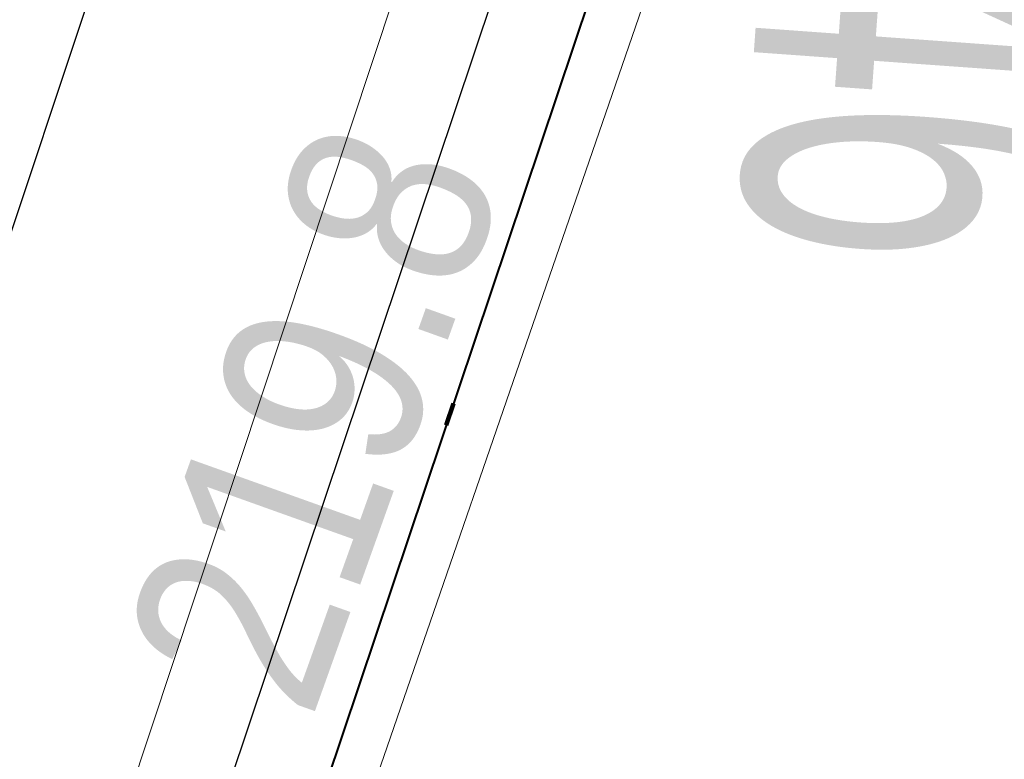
# Model space of a CAD drawing. Header units: metres. Extents: x 6599773 to 13199707, y 5688499 to 11377233.
# Tile 114 of 256: x 6599944.37 to 6599948.64, y 5688823.82 to 5688827.03. Entities that reach past the tile are written whole.
import ezdxf
from ezdxf import colors
from ezdxf.entities.mleader import LeaderData, LeaderLine
from ezdxf.enums import TextEntityAlignment as Align
from ezdxf.math import Vec2, Vec3

# ---------------------------------------------------------------- set-up
doc = ezdxf.new("R2010")
doc.units = ezdxf.units.M
doc.header["$MEASUREMENT"] = 0
for name, pattern in [('1', [0]), ('9', [1, 0, -1]), ('BTO', [0]), ('GUK', [2, 1.5, -0.5]), ('UPT', [0])]:
    doc.linetypes.add(name, pattern=pattern)
doc.layers.get('0').update_dxf_attribs({"linetype": 'CONTINUOUS', "lineweight": 5})
for name, color, linetype, lineweight in [('_kolor chodnik', 50, '1', 0), ('_kolor zjazdy kostka', 7, '1', 0), ('_kolor ścieżka', 10, '1', 0), ('_linie rozgran', 100, '9', 90), ('_opiskd', 14, 'CONTINUOUS', 15), ('_row', 150, 'CONTINUOUS', 30), ('AS__Nowe_granice', 140, 'CONTINUOUS', 30), ('Kontury', 90, 'GUK', 5), ('OTK_L_5', 7, 'CONTINUOUS', 5), ('UTTOC_T_2', 30, 'CONTINUOUS', 9), ('UTTPOM_L_0', 30, 'UPT', 9)]:
    doc.layers.add(name, color=color, linetype=linetype, lineweight=lineweight)
for name, color, linetype, lineweight, true_color in [('_kolor jezdnia', 7, '1', 0, 0x00dbdb), ('_kolor pobocze', 7, '1', 0, 0xff66ff), ('_podział mój', 7, 'BTO', 40, 0xdb70ff)]:
    doc.layers.add(name, color=color, linetype=linetype, lineweight=lineweight, true_color=true_color)
doc.styles.add('opis drzewa', font='ARIALN.TTF', dxfattribs={"width": 0.7, "height": 1.6})
doc.styles.add('STYL_ARIAL', font='ARIALN.TTF', dxfattribs={"width": 0.75, "oblique": 0.1})
pattern_1 = [(45, (0, 0), (-0.1767766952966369, 0.1767766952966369), []), (135, (0, 0), (-0.1767766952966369, -0.1767766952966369), [])]

# ---------------------------------------------------------------- blocks, each defined once
blk = doc.blocks.new('_Dot')
at = {"color": 0, "linetype": 'ByBlock', "lineweight": -2}
blk.add_line((-0.5, 0), (-1, 0), dxfattribs=at)
at = {"color": 0, "linetype": 'ByBlock', "const_width": 0.5}
blk.add_lwpolyline([(-0.25, 0, 1), (0.25, 0, 1)], format="xyb", close=True, dxfattribs=at)

msp = doc.modelspace()

# ---------------------------------------------------------------- hatches: boundary and pattern name
at = {"layer": '_kolor chodnik'}
h = msp.add_hatch(dxfattribs=at)
h.set_pattern_fill('ANSI37', color=256, scale=2)
h.set_pattern_definition(pattern_1)
h.paths.add_polyline_path([(6599849.938171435, 5688542.085872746), (6599852.232147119, 5688548.938742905), (6599853.573135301, 5688548.489851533), (6599853.827082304, 5688549.248475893), (6599851.793849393, 5688549.929093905), (6599849.895278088, 5688548.982823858), (6599847.823506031, 5688542.793750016)])
edge = h.paths.add_edge_path()
edge.add_line((6600018.106075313, 5689087.454911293), (6600022.42781917, 5689091.229234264))
edge.add_line((6600022.42781917, 5689091.229234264), (6600020.233254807, 5689093.742094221))
edge.add_line((6600020.233254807, 5689093.742094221), (6600017.159471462, 5689091.057656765))
edge.add_arc((6600023.275194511, 5689085.3851404), 8.341433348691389, 137.1531559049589, 148.8016577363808)
edge.add_line((6600016.140105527, 5689089.706021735), (6600018.106075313, 5689087.454911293))
h.paths.add_polyline_path([(6600038.501784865, 5689187.592294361), (6600037.906968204, 5689187.700586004), (6600037.63829624, 5689186.224843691), (6600038.240083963, 5689186.115282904)])
h.paths.add_polyline_path([(6600069.098302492, 5689360.276020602), (6600068.321239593, 5689360.413462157), (6600068.064048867, 5689358.936495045), (6600068.836639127, 5689358.799546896)])
h.paths.add_polyline_path([(6600082.393785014, 5689362.950258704), (6600082.941124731, 5689366.103121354), (6600081.481377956, 5689366.361351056), (6600080.923159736, 5689363.210828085)])
h.paths.add_polyline_path([(6600074.022236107, 5689388.065861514), (6600072.983907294, 5689388.249860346), (6600072.723374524, 5689386.77253894), (6600073.760538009, 5689386.588865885)])
h.paths.add_polyline_path([(6600105.613104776, 5689486.405659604), (6600106.749499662, 5689489.711933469), (6600105.298891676, 5689490.233346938), (6600104.143487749, 5689486.917306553)], flags=17)
h.paths.add_polyline_path([(6600132.519778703, 5689678.737346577), (6600131.761827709, 5689678.896110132), (6600131.444670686, 5689677.429261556), (6600132.212256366, 5689677.269208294)])
h.paths.add_polyline_path([(6600156.649397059, 5689798.7449027), (6600156.48800471, 5689797.958860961), (6600157.450195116, 5689797.757316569), (6600157.615023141, 5689798.542205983)])
h.paths.add_polyline_path([(6600189.055358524, 5689948.643107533), (6600187.902868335, 5689948.884512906), (6600187.600024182, 5689947.417400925), (6600188.748131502, 5689947.176379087)])
edge = h.paths.add_edge_path()
edge.add_line((6600204.459383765, 5690032.969035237), (6600204.153258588, 5690031.227801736))
edge.add_arc((6600202.328347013, 5690027.299936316), 4.331100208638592, 41.85300125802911, 65.08011549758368, ccw=False)
edge.add_arc((6600032.90393149, 5690051.979071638), 174.020003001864, 352.8070218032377, 353.495463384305)
edge.add_arc((6600202.372679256, 5690027.343587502), 5.999999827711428, 55.12102442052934, 69.64815978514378)
edge = h.paths.add_edge_path()
edge.add_line((6600205.046027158, 5690040.265402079), (6600204.972740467, 5690038.483452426))
edge.add_arc((6600203.986269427, 5690044.401803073), 5.999999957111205, 279.4630688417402, 294.9140560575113)
edge.add_line((6600206.513819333, 5690038.960158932), (6600206.607027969, 5690041.030672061))
edge.add_arc((6600203.986269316, 5690044.401803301), 4.270000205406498, 284.3702444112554, 307.86193139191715, ccw=False)
edge = h.paths.add_edge_path()
edge.add_arc((6600203.547470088, 5690044.558759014), 6.446878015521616, 324.4350091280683, 356.2013368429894, ccw=False)
edge.add_arc((6600203.986269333, 5690044.401803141), 6.00000007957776, 323.2169970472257, 357.4193489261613)
h.paths.add_polyline_path([(6600208.910055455, 5690121.713696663), (6600208.146285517, 5690121.748120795), (6600207.125602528, 5690121.794124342), (6600209.971605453, 5690121.665851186)])
edge = h.paths.add_edge_path()
edge.add_line((6600238.769818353, 5690481.648294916), (6600240.338176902, 5690490.873746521))
edge.add_line((6600240.338176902, 5690490.873746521), (6600241.251295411, 5690510.829461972))
edge.add_line((6600241.251295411, 5690510.829461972), (6600239.524022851, 5690510.928942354))
edge.add_line((6600239.524022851, 5690510.928942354), (6600238.633343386, 5690491.167757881))
edge.add_line((6600238.633343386, 5690491.167757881), (6600234.579716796, 5690467.661262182))
edge.add_line((6600234.579716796, 5690467.661262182), (6600234.449796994, 5690464.966873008))
edge.add_arc((6600242.443669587, 5690464.607462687), 8.00194818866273, 177.4256738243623, 268.2543056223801)
edge.add_line((6600242.199903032, 5690456.609228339), (6600242.216657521, 5690457.359274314))
edge.add_line((6600242.216657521, 5690457.359274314), (6600242.305257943, 5690458.836738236))
edge.add_arc((6600242.444504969, 5690464.607952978), 5.772894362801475, 177.0298084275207, 268.6178439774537, ccw=False)
edge.add_line((6600236.679365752, 5690464.907083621), (6600236.951876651, 5690470.95443634))
edge.add_line((6600236.951876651, 5690470.95443634), (6600238.150786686, 5690478.210832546))
edge.add_line((6600238.150786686, 5690478.210832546), (6600238.769818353, 5690481.648294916))
h.paths.add_polyline_path([(6600238.769818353, 5690481.648294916), (6600238.150786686, 5690478.210832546), (6600239.670056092, 5690477.930590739), (6600240.266710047, 5690481.376366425)], flags=17)
edge = h.paths.add_edge_path()
edge.add_line((6600223.366500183, 5690460.339976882), (6600223.276803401, 5690457.948865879))
edge.add_arc((6600221.105749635, 5690465.64864014), 7.999999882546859, 285.7465040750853, 299.8464885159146)
edge.add_line((6600225.08717264, 5690458.709744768), (6600225.240084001, 5690461.623695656))
edge.add_arc((6600221.105749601, 5690465.648640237), 5.769999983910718, 293.06724420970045, 315.7681070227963, ccw=False)
edge = h.paths.add_edge_path()
edge.add_arc((6600220.025145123, 5690444.676291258), 5.77000016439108, 37.996647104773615, 59.94382588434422, ccw=False)
edge.add_line((6600224.572175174, 5690448.22839199), (6600224.817793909, 5690451.081798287))
edge.add_arc((6600220.025145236, 5690444.676291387), 7.999999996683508, 53.19588653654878, 68.15166733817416)
edge.add_line((6600223.00235276, 5690452.101669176), (6600222.91504296, 5690449.670427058))
edge = h.paths.add_edge_path()
edge.add_arc((6600221.105749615, 5690465.648640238), 7.999999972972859, 328.0222308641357, 357.0132597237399)
edge.add_line((6600229.094882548, 5690465.23180147), (6600229.218816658, 5690467.593604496))
edge.add_line((6600229.218816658, 5690467.593604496), (6600228.218919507, 5690467.645774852))
edge.add_line((6600228.218919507, 5690467.645774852), (6600227.891778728, 5690461.411918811))
h.paths.add_polyline_path([(6600200.980142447, 5690012.236744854), (6600202.31727834, 5690011.956662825), (6600202.522293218, 5690012.935421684), (6600201.182321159, 5690013.216097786)])
h.paths.add_polyline_path([(6600196.457878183, 5689983.98337835), (6600195.202332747, 5689984.246370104), (6600194.899091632, 5689982.777335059), (6600196.150355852, 5689982.515240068)])
edge = h.paths.add_edge_path()
edge.add_line((6600112.305909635, 5689517.99101877), (6600112.691041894, 5689519.807934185))
edge.add_line((6600112.691041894, 5689519.807934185), (6600113.245521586, 5689522.423769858))
edge.add_line((6600113.245521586, 5689522.423769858), (6600111.553124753, 5689522.782507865))
edge.add_line((6600111.553124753, 5689522.782507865), (6600107.405864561, 5689503.217226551))
edge.add_line((6600107.405864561, 5689503.217226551), (6600099.494506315, 5689480.361667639))
edge.add_line((6600099.494506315, 5689480.361667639), (6600099.182814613, 5689478.891218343))
edge.add_arc((6600107.008997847, 5689477.232359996), 8.000059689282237, 168.0325629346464, 257.7529108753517)
edge.add_line((6600105.311960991, 5689469.414366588), (6600105.784990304, 5689471.593619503))
edge.add_arc((6600107.008927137, 5689477.232314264), 5.769999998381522, 168.0321375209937, 257.7533362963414, ccw=False)
edge.add_line((6600101.364343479, 5689478.42879883), (6600101.647245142, 5689479.76342708))
edge.add_line((6600101.647245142, 5689479.76342708), (6600104.143487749, 5689486.917306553))
edge.add_line((6600104.143487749, 5689486.917306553), (6600105.298891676, 5689490.233346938))
edge.add_line((6600105.298891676, 5689490.233346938), (6600108.240043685, 5689498.809726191))
edge.add_line((6600108.240043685, 5689498.809726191), (6600112.305909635, 5689517.99101877))
h.paths.add_polyline_path([(6600136.009573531, 5689645.499114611), (6600138.333647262, 5689645.012304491), (6600138.661671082, 5689646.578318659), (6600134.869459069, 5689647.372651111)])
at = {"layer": '_kolor jezdnia'}
h = msp.add_hatch(dxfattribs=at)
h.set_pattern_fill('ANSI37', color=256, scale=2.2)
h.set_pattern_definition([(311.9999999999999, (0, 0), (0.2043648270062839, 0.1840109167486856), []), (41.99999999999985, (0, 0), (-0.1840109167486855, 0.2043648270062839), [])])
edge = h.paths.add_edge_path()
edge.add_line((6599833.066047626, 5688539.933393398), (6599850.649511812, 5688527.983462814))
edge.add_arc((6599857.337592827, 5688536.653968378), 10.95025544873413, 169.5012687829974, 232.3548431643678, ccw=False)
edge.add_arc((6599858.085851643, 5688536.618142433), 11.69295282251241, 162.2507788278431, 169.9967502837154, ccw=False)
edge.add_line((6599846.949484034, 5688540.182754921), (6599847.823506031, 5688542.793750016))
edge.add_line((6599847.823506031, 5688542.793750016), (6599849.895278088, 5688548.982823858))
edge.add_line((6599849.895278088, 5688548.982823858), (6599852.434748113, 5688556.56906746))
edge.add_line((6599852.434748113, 5688556.56906746), (6599928.48625871, 5688783.760284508))
edge.add_line((6599928.48625871, 5688783.760284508), (6599931.025728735, 5688791.34652811))
edge.add_line((6599931.025728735, 5688791.34652811), (6599996.657773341, 5688987.411326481))
edge.add_line((6599996.657773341, 5688987.411326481), (6599999.197243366, 5688994.997570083))
edge.add_line((6599999.197243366, 5688994.997570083), (6600021.930100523, 5689062.908193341))
edge.add_line((6600021.930100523, 5689062.908193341), (6600017.620224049, 5689067.371531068))
edge.add_line((6600017.620224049, 5689067.371531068), (6600016.714558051, 5689064.654078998))
edge.add_line((6600016.714558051, 5689064.654078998), (6600012.423620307, 5689051.835617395))
edge.add_line((6600012.423620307, 5689051.835617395), (6600009.884150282, 5689044.249373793))
edge.add_line((6600009.884150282, 5689044.249373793), (6599977.53516164, 5688947.612159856))
edge.add_line((6599977.53516164, 5688947.612159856), (6599974.995691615, 5688940.025916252))
edge.add_line((6599974.995691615, 5688940.025916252), (6599942.096912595, 5688841.746295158))
edge.add_line((6599942.096912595, 5688841.746295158), (6599939.557442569, 5688834.160051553))
edge.add_line((6599939.557442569, 5688834.160051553), (6599882.679288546, 5688664.246042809))
edge.add_line((6599882.679288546, 5688664.246042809), (6599880.139818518, 5688656.659799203))
edge.add_line((6599880.139818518, 5688656.659799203), (6599852.464543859, 5688573.984527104))
edge.add_line((6599852.464543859, 5688573.984527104), (6599842.470137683, 5688544.127903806))
edge.add_arc((6599835.706422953, 5688546.652910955), 7.219660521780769, 248.54809133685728, 339.52856074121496, ccw=False)
h.paths.add_polyline_path([(6600044.653202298, 5689172.271628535), (6600046.276244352, 5689181.431901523), (6600047.759199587, 5689189.801539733), (6600051.0603021, 5689208.432603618), (6600052.368792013, 5689215.817578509), (6600054.808584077, 5689229.587499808), (6600056.11707399, 5689236.972474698), (6600057.346666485, 5689243.912161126), (6600058.655146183, 5689251.297078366), (6600058.831439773, 5689252.292060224), (6600060.098987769, 5689259.445963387), (6600060.139929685, 5689259.677035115), (6600061.407468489, 5689266.830886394), (6600072.329030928, 5689328.470998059), (6600073.637511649, 5689335.855921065), (6600077.337304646, 5689356.73715072), (6600078.820259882, 5689365.106788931), (6600081.142794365, 5689378.214921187), (6600082.53851694, 5689386.092227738), (6600095.187867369, 5689457.483787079), (6600091.082877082, 5689465.8405575), (6600089.043088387, 5689454.328211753), (6600087.870641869, 5689447.711051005), (6600087.560133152, 5689445.958573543), (6600086.562151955, 5689440.326076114), (6600082.433200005, 5689417.022719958), (6600080.95024477, 5689408.65308175), (6600077.202698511, 5689387.502337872), (6600075.719743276, 5689379.132699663), (6600073.469199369, 5689366.430874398), (6600071.986244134, 5689358.061236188), (6600069.986864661, 5689346.776955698), (6600068.591142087, 5689338.899649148), (6600065.559290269, 5689321.78820693), (6600064.163567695, 5689313.91090038), (6600059.719426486, 5689288.828650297), (6600058.323703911, 5689280.951343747), (6600057.563846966, 5689276.662793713), (6600056.168124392, 5689268.785487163), (6600054.804920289, 5689261.091711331), (6600053.409197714, 5689253.214404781), (6600053.264817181, 5689252.399536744), (6600051.869094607, 5689244.522230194), (6600051.183555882, 5689240.653124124), (6600049.787833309, 5689232.775817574), (6600046.593849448, 5689214.749319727), (6600045.198126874, 5689206.872013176), (6600044.41754409, 5689202.466488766), (6600042.934588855, 5689194.096850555), (6600036.429952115, 5689157.38538759), (6600034.94699688, 5689149.01574938), (6600030.579776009, 5689124.367629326), (6600027.529365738, 5689107.151445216), (6600024.895072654, 5689094.014582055), (6600030.583685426, 5689094.264316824), (6600032.945013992, 5689106.191885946), (6600043.170247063, 5689163.901990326)])
edge = h.paths.add_edge_path()
edge.add_line((6600111.106812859, 5689535.144351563), (6600111.256844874, 5689535.85214863))
edge.add_line((6600111.256844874, 5689535.85214863), (6600112.915748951, 5689543.678261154))
edge.add_line((6600112.915748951, 5689543.678261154), (6600117.304772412, 5689564.384094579))
edge.add_line((6600117.304772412, 5689564.384094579), (6600119.067357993, 5689572.699339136))
edge.add_line((6600119.067357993, 5689572.699339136), (6600120.087667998, 5689577.512794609))
edge.add_line((6600120.087667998, 5689577.512794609), (6600121.64289057, 5689584.849775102))
edge.add_line((6600121.64289057, 5689584.849775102), (6600128.436769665, 5689616.900852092))
edge.add_line((6600128.436769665, 5689616.900852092), (6600129.991992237, 5689624.237832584))
edge.add_line((6600129.991992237, 5689624.237832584), (6600132.660554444, 5689636.827148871))
edge.add_line((6600132.660554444, 5689636.827148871), (6600133.208838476, 5689639.444704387))
edge.add_line((6600133.208838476, 5689639.444704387), (6600134.848957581, 5689647.274775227))
edge.add_line((6600134.848957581, 5689647.274775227), (6600138.97649476, 5689666.979995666))
edge.add_line((6600138.97649476, 5689666.979995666), (6600140.51410642, 5689674.320687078))
edge.add_line((6600140.51410642, 5689674.320687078), (6600145.209128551, 5689696.735129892))
edge.add_line((6600145.209128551, 5689696.735129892), (6600146.746740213, 5689704.075821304))
edge.add_line((6600146.746740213, 5689704.075821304), (6600151.462308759, 5689726.588354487))
edge.add_line((6600151.462308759, 5689726.588354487), (6600152.999920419, 5689733.929045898))
edge.add_line((6600152.999920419, 5689733.929045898), (6600155.244070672, 5689744.642813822))
edge.add_line((6600155.244070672, 5689744.642813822), (6600156.781682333, 5689751.983505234))
edge.add_line((6600156.781682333, 5689751.983505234), (6600161.635515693, 5689775.156126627))
edge.add_line((6600161.635515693, 5689775.156126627), (6600163.378142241, 5689783.475576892))
edge.add_line((6600163.378142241, 5689783.475576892), (6600163.850769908, 5689785.731942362))
edge.add_line((6600163.850769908, 5689785.731942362), (6600167.028500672, 5689800.90270461))
edge.add_line((6600167.028500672, 5689800.90270461), (6600179.490888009, 5689860.399222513))
edge.add_line((6600179.490888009, 5689860.399222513), (6600181.233514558, 5689868.718672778))
edge.add_line((6600181.233514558, 5689868.718672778), (6600181.84713393, 5689871.648144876))
edge.add_line((6600181.84713393, 5689871.648144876), (6600183.38474559, 5689878.988836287))
edge.add_line((6600183.38474559, 5689878.988836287), (6600184.935818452, 5689886.393792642))
edge.add_line((6600184.935818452, 5689886.393792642), (6600186.575937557, 5689894.223863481))
edge.add_line((6600186.575937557, 5689894.223863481), (6600194.051338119, 5689929.912074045))
edge.add_line((6600194.051338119, 5689929.912074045), (6600195.691457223, 5689937.742144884))
edge.add_line((6600195.691457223, 5689937.742144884), (6600202.915799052, 5689972.231779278))
edge.add_line((6600202.915799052, 5689972.231779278), (6600204.555918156, 5689980.061850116))
edge.add_line((6600204.555918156, 5689980.061850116), (6600206.062781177, 5689987.255744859))
edge.add_line((6600206.062781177, 5689987.255744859), (6600207.702900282, 5689995.085815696))
edge.add_line((6600207.702900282, 5689995.085815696), (6600210.232559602, 5690007.162628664))
edge.add_line((6600210.232559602, 5690007.162628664), (6600211.694938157, 5690014.144150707))
edge.add_arc((6600028.177652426, 5690052.584442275), 187.5000004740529, 348.1696294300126, 357.4195276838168)
edge.add_line((6600215.487522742, 5690044.142720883), (6600208.310270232, 5690026.480446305))
edge.add_arc((6600032.903933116, 5690051.97907145), 177.2500013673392, 348.1696294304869, 351.7289130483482, ccw=False)
edge.add_line((6600206.38894146, 5690015.640182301), (6600205.966941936, 5690013.625519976))
edge.add_line((6600205.966941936, 5690013.625519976), (6600204.326822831, 5690005.795449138))
edge.add_line((6600204.326822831, 5690005.795449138), (6600197.076961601, 5689971.183982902))
edge.add_line((6600197.076961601, 5689971.183982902), (6600195.334335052, 5689962.864532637))
edge.add_line((6600195.334335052, 5689962.864532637), (6600193.44722506, 5689953.855305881))
edge.add_line((6600193.44722506, 5689953.855305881), (6600191.909227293, 5689946.512771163))
edge.add_line((6600191.909227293, 5689946.512771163), (6600185.49684423, 5689915.899498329))
edge.add_line((6600185.49684423, 5689915.899498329), (6600183.856521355, 5689908.068454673))
edge.add_line((6600183.856521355, 5689908.068454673), (6600182.066605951, 5689899.523243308))
edge.add_line((6600182.066605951, 5689899.523243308), (6600180.32407057, 5689891.204228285))
edge.add_line((6600180.32407057, 5689891.204228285), (6600174.320344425, 5689862.541919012))
edge.add_line((6600174.320344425, 5689862.541919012), (6600172.577809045, 5689854.222903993))
edge.add_line((6600172.577809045, 5689854.222903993), (6600163.663810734, 5689811.666703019))
edge.add_line((6600163.663810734, 5689811.666703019), (6600162.023782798, 5689803.837067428))
edge.add_line((6600162.023782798, 5689803.837067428), (6600160.924220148, 5689798.587659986))
edge.add_line((6600160.924220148, 5689798.587659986), (6600159.279208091, 5689790.734229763))
edge.add_line((6600159.279208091, 5689790.734229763), (6600157.107250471, 5689780.365115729))
edge.add_line((6600157.107250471, 5689780.365115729), (6600155.462238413, 5689772.511685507))
edge.add_line((6600155.462238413, 5689772.511685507), (6600153.380318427, 5689762.572418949))
edge.add_line((6600153.380318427, 5689762.572418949), (6600151.735124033, 5689754.718118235))
edge.add_line((6600151.735124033, 5689754.718118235), (6600148.586504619, 5689739.686336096))
edge.add_line((6600148.586504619, 5689739.686336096), (6600146.885007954, 5689731.563243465))
edge.add_line((6600146.885007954, 5689731.563243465), (6600141.75088822, 5689707.052510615))
edge.add_line((6600141.75088822, 5689707.052510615), (6600140.110896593, 5689699.223048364))
edge.add_line((6600140.110896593, 5689699.223048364), (6600133.483561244, 5689667.583574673))
edge.add_line((6600133.483561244, 5689667.583574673), (6600131.860394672, 5689659.834436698))
edge.add_line((6600131.860394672, 5689659.834436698), (6600131.740984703, 5689659.26436315))
edge.add_line((6600131.740984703, 5689659.26436315), (6600130.117814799, 5689651.515209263))
edge.add_line((6600130.117814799, 5689651.515209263), (6600127.278733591, 5689637.961189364))
edge.add_line((6600127.278733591, 5689637.961189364), (6600126.924568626, 5689636.290366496))
edge.add_line((6600126.924568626, 5689636.290366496), (6600125.166244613, 5689627.995226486))
edge.add_line((6600125.166244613, 5689627.995226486), (6600118.009503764, 5689594.232298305))
edge.add_line((6600118.009503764, 5689594.232298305), (6600116.251179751, 5689585.937158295))
edge.add_line((6600116.251179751, 5689585.937158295), (6600113.665314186, 5689573.737975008))
edge.add_line((6600113.665314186, 5689573.737975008), (6600111.898534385, 5689565.402943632))
edge.add_line((6600111.898534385, 5689565.402943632), (6600104.889982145, 5689532.33911599))
edge.add_line((6600104.889982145, 5689532.33911599), (6600103.226635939, 5689524.492047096))
edge.add_line((6600103.226635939, 5689524.492047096), (6600096.623876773, 5689493.342605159))
edge.add_line((6600096.623876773, 5689493.342605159), (6600094.968986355, 5689485.53542763))
edge.add_line((6600094.968986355, 5689485.53542763), (6600094.300101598, 5689482.379870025))
edge.add_line((6600094.300101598, 5689482.379870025), (6600099.182814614, 5689478.891218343))
edge.add_line((6600099.182814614, 5689478.891218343), (6600099.494506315, 5689480.361667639))
edge.add_line((6600099.494506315, 5689480.361667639), (6600111.106812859, 5689535.144351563))
edge = h.paths.add_edge_path()
edge.add_arc((6600239.213891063, 5690851.4003676), 10.0000000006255, -2.8342403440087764, 76.13703556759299, ccw=False)
edge.add_line((6600249.201658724, 5690850.905901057), (6600249.082723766, 5690848.503524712))
edge.add_line((6600249.082723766, 5690848.503524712), (6600247.016487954, 5690806.767468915))
edge.add_line((6600247.016487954, 5690806.767468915), (6600246.092398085, 5690789.152178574))
edge.add_line((6600246.092398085, 5690789.152178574), (6600233.768116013, 5690572.015170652))
edge.add_line((6600233.768116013, 5690572.015170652), (6600228.959056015, 5690465.29620206))
edge.add_line((6600228.959056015, 5690465.29620206), (6600234.588724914, 5690465.017134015))
edge.add_line((6600234.588724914, 5690465.017134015), (6600239.26254019, 5690571.767576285))
edge.add_line((6600239.26254019, 5690571.767576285), (6600252.505038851, 5690806.400146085))
edge.add_line((6600252.505038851, 5690806.400146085), (6600254.569211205, 5690848.094521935))
edge.add_arc((6600262.559425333, 5690847.6989487), 7.999999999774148, 76.13703557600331, 177.1657596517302, ccw=False)
edge.add_line((6600264.476229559, 5690855.465921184), (6600241.609896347, 5690861.109083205))
edge = h.paths.add_edge_path()
edge.add_line((6600250.031475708, 5690451.625307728), (6600250.231741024, 5690455.772579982))
edge.add_line((6600250.231741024, 5690455.772579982), (6600246.257763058, 5690456.417303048))
edge.add_line((6600246.257763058, 5690456.417303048), (6600242.171761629, 5690456.61060902))
edge.add_arc((6600242.563100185, 5690464.586983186), 7.985968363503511, 176.9123644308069, 267.1911945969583, ccw=False)
edge.add_line((6600234.588724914, 5690465.017134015), (6600228.959056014, 5690465.29620206))
edge.add_arc((6600220.965133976, 5690465.657286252), 8.002072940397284, 267.8289300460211, 357.413716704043, ccw=False)
edge.add_line((6600220.661989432, 5690457.660957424), (6600212.406915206, 5690458.119572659))
edge.add_line((6600212.406915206, 5690458.119572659), (6600208.431872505, 5690457.817501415))
edge.add_line((6600208.431872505, 5690457.817501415), (6600208.233912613, 5690454.548331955))
edge.add_line((6600208.233912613, 5690454.548331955), (6600212.129565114, 5690453.127270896))
edge.add_line((6600212.129565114, 5690453.127270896), (6600218.640548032, 5690452.76554962))
edge.add_line((6600218.640548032, 5690452.76554962), (6600216.486747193, 5690452.885205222))
edge.add_line((6600216.486747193, 5690452.885205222), (6600220.46890539, 5690452.663974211))
edge.add_arc((6600220.025145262, 5690444.676291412), 7.999999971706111, -0.3386579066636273, 86.8201700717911, ccw=False)
edge.add_line((6600228.025005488, 5690444.629006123), (6600227.803602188, 5690439.649256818))
edge.add_line((6600227.803602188, 5690439.649256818), (6600226.885525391, 5690435.936828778))
edge.add_line((6600226.885525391, 5690435.936828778), (6600225.534849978, 5690405.967249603))
edge.add_line((6600225.534849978, 5690405.967249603), (6600226.115199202, 5690402.187514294))
edge.add_line((6600226.115199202, 5690402.187514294), (6600213.445139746, 5690121.008786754))
edge.add_line((6600213.445139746, 5690121.008786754), (6600213.352800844, 5690118.960058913))
edge.add_line((6600213.352800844, 5690118.960058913), (6600209.980184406, 5690044.131649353))
edge.add_arc((6600203.986269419, 5690044.401803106), 5.999999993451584, 257.4162346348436, 357.41934921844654, ccw=False)
edge.add_line((6600202.679069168, 5690038.545931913), (6600201.589735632, 5690033.666039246))
edge.add_line((6600201.589735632, 5690033.666039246), (6600203.67987942, 5690033.199458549))
edge.add_arc((6600202.372679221, 5690027.343587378), 5.999999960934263, -8.27108729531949, 77.41623506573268, ccw=False)
edge.add_line((6600208.310270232, 5690026.480446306), (6600215.487522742, 5690044.142720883))
edge.add_line((6600215.487522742, 5690044.142720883), (6600216.199687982, 5690059.944661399))
edge.add_line((6600216.199687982, 5690059.944661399), (6600216.537356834, 5690067.437056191))
edge.add_line((6600216.537356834, 5690067.437056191), (6600223.893528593, 5690230.66011469))
edge.add_line((6600223.893528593, 5690230.66011469), (6600224.231197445, 5690238.152509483))
edge.add_line((6600224.231197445, 5690238.152509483), (6600233.507835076, 5690443.987992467))
edge.add_arc((6600241.499722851, 5690443.627812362), 7.999999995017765, 87.29208981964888, 177.4195277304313, ccw=False)
edge.add_line((6600241.877677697, 5690451.618879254), (6600246.021541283, 5690451.422886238))
edge.add_line((6600246.021541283, 5690451.422886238), (6600246.427694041, 5690451.443388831))
edge.add_line((6600246.427694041, 5690451.443388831), (6600246.793970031, 5690451.461878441))
edge.add_line((6600246.793970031, 5690451.461878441), (6600250.031475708, 5690451.625307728))
edge = h.paths.add_edge_path()
edge.add_line((6600007.33756506, 5689086.20374581), (6600006.980466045, 5689080.740822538))
edge.add_line((6600006.980466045, 5689080.740822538), (6600007.229745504, 5689080.720859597))
edge.add_line((6600007.229745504, 5689080.720859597), (6600008.093335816, 5689080.601653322))
edge.add_line((6600008.093335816, 5689080.601653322), (6600008.702681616, 5689080.53831051))
edge.add_arc((6600008.140193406, 5689070.554142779), 9.999999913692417, -18.557800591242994, 86.77547804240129, ccw=False)
edge.add_line((6600017.620224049, 5689067.371531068), (6600021.930100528, 5689062.908193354))
edge.add_arc((6599734.83819726, 5689159.011261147), 302.7499967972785, 341.4922000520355, 343.8640860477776)
edge.add_arc((6600034.895369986, 5689072.315877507), 9.581213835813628, 98.63328270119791, 164.5273290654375, ccw=False)
edge.add_line((6600033.457137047, 5689081.788529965), (6600033.832640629, 5689081.798737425))
edge.add_line((6600033.832640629, 5689081.798737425), (6600034.422462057, 5689082.05700874))
edge.add_line((6600034.422462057, 5689082.05700874), (6600036.833623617, 5689082.139040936))
edge.add_line((6600036.833623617, 5689082.139040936), (6600036.730225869, 5689087.148851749))
edge.add_line((6600036.730225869, 5689087.148851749), (6600036.579860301, 5689087.134303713))
edge.add_arc((6600036.479565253, 5689093.136286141), 6.002820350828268, 169.1687651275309, 270.9573417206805, ccw=False)
edge.add_line((6600030.583685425, 5689094.264316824), (6600024.895072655, 5689094.014582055))
edge.add_arc((6600015.200558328, 5689096.162123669), 9.929528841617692, 271.0943432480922, 347.5094668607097, ccw=False)
edge.add_arc((6600014.909438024, 5689089.646776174), 3.446070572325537, 264.4236009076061, 278.0194998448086, ccw=False)
edge.add_line((6600014.574573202, 5689086.217014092), (6600014.299554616, 5689086.232508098))
edge.add_line((6600014.299554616, 5689086.232508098), (6600010.474232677, 5689086.448019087))
edge.add_line((6600010.474232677, 5689086.448019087), (6600007.33756506, 5689086.20374581))
edge = h.paths.add_edge_path()
edge.add_line((6600105.490725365, 5689463.953528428), (6600106.927559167, 5689464.047234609))
edge.add_line((6600106.927559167, 5689464.047234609), (6600107.835, 5689468.66))
edge.add_line((6600107.835, 5689468.66), (6600105.311960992, 5689469.414366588))
edge.add_arc((6600107.008997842, 5689477.232359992), 8.000059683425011, 168.0325628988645, 257.7529109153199, ccw=False)
edge.add_line((6600099.182814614, 5689478.891218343), (6600094.300101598, 5689482.379870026))
edge.add_arc((6600586.245114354, 5689378.10423892), 502.8750369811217, 168.032376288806, 169.9522165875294)
edge.add_line((6600091.082877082, 5689465.8405575), (6600095.187867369, 5689457.483787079))
edge.add_arc((6600103.06517392, 5689456.088064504), 8.000000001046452, 77.7533362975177, 169.9524553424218, ccw=False)
edge.add_line((6600104.762140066, 5689463.906012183), (6600105.490725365, 5689463.953528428))
at = {"layer": '_kolor pobocze'}
h = msp.add_hatch(dxfattribs=at)
h.set_pattern_fill('ANSI37', color=256, scale=2)
h.set_pattern_definition(pattern_1)
edge = h.paths.add_edge_path()
edge.add_line((6600035.926965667, 5689101.56944285), (6600036.046865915, 5689102.311543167))
edge.add_arc((6600058.171848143, 5689233.778275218), 133.3154772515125, 259.4578941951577, 260.4470163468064, ccw=False)
edge.add_line((6600033.780707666, 5689102.713067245), (6600032.142559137, 5689101.847662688))
edge.add_arc((6599734.838175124, 5689159.011266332), 302.7500195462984, 347.6801154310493, 349.11639019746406, ccw=False)
edge.add_arc((6600036.478170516, 5689093.133441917), 6.000000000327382, 167.68011541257, 271.5571101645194)
edge.add_line((6600036.64121064, 5689087.1356575), (6600036.730491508, 5689087.137804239))
edge.add_line((6600036.730491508, 5689087.137804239), (6600036.71246321, 5689087.887583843))
edge.add_line((6600036.71246321, 5689087.887583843), (6600036.559840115, 5689087.884077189))
edge.add_arc((6600036.482532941, 5689093.14290691), 5.259397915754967, 170.6455005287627, 270.84221319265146, ccw=False)
edge.add_arc((6600545.796425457, 5688991.216220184), 524.6691769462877, 167.9170060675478, 168.7028219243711, ccw=False)
edge.add_line((6600032.751078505, 5689101.044345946), (6600034.011432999, 5689101.917298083))
edge.add_line((6600034.011432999, 5689101.917298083), (6600035.926965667, 5689101.56944285))
edge = h.paths.add_edge_path()
edge.add_line((6600002.828843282, 5688994.032881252), (6600003.066918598, 5688994.744091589))
edge.add_line((6600003.066918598, 5688994.744091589), (6600001.227880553, 5688995.359703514))
edge.add_line((6600001.227880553, 5688995.359703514), (6600000.55876659, 5688996.702196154))
edge.add_line((6600000.55876659, 5688996.702196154), (6600022.641310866, 5689062.67011804))
edge.add_arc((6599734.83819395, 5689159.011262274), 303.5000002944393, 341.4922000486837, 343.8640860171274)
edge.add_arc((6600035.267451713, 5689072.092773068), 9.250000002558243, 91.55711016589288, 163.8640860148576, ccw=False)
edge.add_line((6600035.016098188, 5689081.339357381), (6600036.868703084, 5689081.389717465))
edge.add_line((6600036.868703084, 5689081.389717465), (6600036.850674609, 5689082.139504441))
edge.add_line((6600036.850674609, 5689082.139504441), (6600034.995718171, 5689082.089080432))
edge.add_arc((6600035.267451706, 5689072.092773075), 9.999999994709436, 91.55711014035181, 163.8640860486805)
edge.add_arc((6599734.838192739, 5689159.011262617), 302.7500015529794, 341.4922000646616, 343.8640860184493, ccw=False)
edge.add_line((6600021.930100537, 5689062.908193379), (6599999.748942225, 5688996.6456785))
edge.add_line((6599999.748942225, 5688996.6456785), (6600000.695212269, 5688994.747107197))
edge.add_line((6600000.695212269, 5688994.747107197), (6600002.828843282, 5688994.032881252))
h.paths.add_polyline_path([(6599971.7492186, 5688907.297112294), (6599971.084233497, 5688908.631320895), (6599997.822068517, 5688988.526766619), (6599999.164561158, 5688989.195880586), (6600001.003599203, 5688988.580268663), (6600001.241674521, 5688989.291479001), (6599999.108043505, 5688990.005704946), (6599997.2094722, 5688989.059434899), (6599970.270280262, 5688908.583087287), (6599971.216550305, 5688906.684515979), (6599973.350181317, 5688905.970290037), (6599973.588256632, 5688906.681500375)])
h.paths.add_polyline_path([(6599932.504667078, 5688790.060553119), (6599931.835553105, 5688791.403045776), (6599968.343406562, 5688900.4641754), (6599969.685899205, 5688901.133289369), (6599971.524937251, 5688900.517677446), (6599971.763012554, 5688901.228887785), (6599969.629381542, 5688901.94311373), (6599967.730810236, 5688900.996843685), (6599931.025728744, 5688791.34652811), (6599931.971998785, 5688789.447956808), (6599933.988392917, 5688788.772975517), (6599934.226774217, 5688789.484136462)])
at = {"layer": '_kolor zjazdy kostka'}
h = msp.add_hatch(dxfattribs=at)
h.set_pattern_fill('ANSI37', color=256, scale=2)
h.set_pattern_definition(pattern_1)
h.paths.add_polyline_path([(6600244.137440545, 5690813.934732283), (6600242.369522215, 5690814.022127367), (6600242.097568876, 5690808.528921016), (6600243.865482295, 5690808.44142671)])
h.paths.add_polyline_path([(6600247.012128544, 5690806.679412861), (6600247.44273645, 5690815.377295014), (6600247.393289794, 5690814.378518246), (6600247.113277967, 5690808.722537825)])
h.paths.add_polyline_path([(6600242.297085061, 5690788.088808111), (6600240.958726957, 5690788.155683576), (6600240.648818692, 5690782.664569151), (6600241.987258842, 5690782.599147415)])
h.paths.add_polyline_path([(6600245.558275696, 5690780.919298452), (6600246.037231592, 5690789.405686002), (6600244.985820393, 5690788.453468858), (6600244.612601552, 5690781.981345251)])
h.paths.add_polyline_path([(6600241.348405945, 5690723.711515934), (6600242.272017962, 5690722.691689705), (6600242.749709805, 5690731.155680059), (6600241.698138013, 5690730.203317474), (6600241.472690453, 5690726.27550499)])
h.paths.add_polyline_path([(6600225.772794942, 5690394.589141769), (6600224.731429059, 5690393.637598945), (6600224.461246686, 5690387.644646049), (6600225.412923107, 5690386.603142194)])
h.paths.add_polyline_path([(6600223.012390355, 5690333.280720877), (6600223.372595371, 5690341.272607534), (6600222.32835346, 5690340.318436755), (6600222.058239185, 5690334.324941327)])
h.paths.add_polyline_path([(6600215.496388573, 5690166.390602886), (6600215.856593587, 5690174.382489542), (6600214.812834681, 5690173.428760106), (6600214.542018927, 5690167.435062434)])
h.paths.add_polyline_path([(6600212.446537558, 5690121.053392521), (6600213.399499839, 5690120.010473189), (6600213.788744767, 5690128.503024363), (6600212.745135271, 5690127.54943145)])
h.paths.add_polyline_path([(6600209.977420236, 5690121.665589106), (6600210.225142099, 5690127.162117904), (6600207.346107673, 5690127.291879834), (6600207.119593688, 5690121.794395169)])
h.paths.add_polyline_path([(6600207.950178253, 5690070.725854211), (6600204.880846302, 5690070.828947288), (6600204.643784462, 5690065.333808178), (6600207.702521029, 5690065.204598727)])
h.paths.add_polyline_path([(6600200.981479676, 5690012.236464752), (6600199.969248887, 5690007.339980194), (6600201.282587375, 5690007.064882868), (6600202.31726072, 5690011.956666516)])
h.paths.add_polyline_path([(6600193.613960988, 5689970.406358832), (6600192.398010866, 5689970.660657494), (6600191.286205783, 5689965.274578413), (6600192.486379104, 5689965.023185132)])
h.paths.add_polyline_path([(6600189.061271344, 5689948.671423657), (6600189.984133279, 5689953.050774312), (6600188.818902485, 5689953.32186217), (6600187.908781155, 5689948.91282903)])
h.paths.add_polyline_path([(6600180.976201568, 5689915.317449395), (6600179.952861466, 5689910.421322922), (6600181.008474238, 5689910.200199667), (6600182.033843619, 5689915.09540201)])
h.paths.add_polyline_path([(6600176.508279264, 5689893.538690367), (6600177.476023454, 5689893.335973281), (6600178.603605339, 5689898.719146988), (6600177.636002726, 5689898.922290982)])
h.paths.add_polyline_path([(6600179.28182965, 5689859.401159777), (6600180.522246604, 5689860.211927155), (6600181.057490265, 5689860.561775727), (6600183.598022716, 5689860.029600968), (6600184.726606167, 5689865.412570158), (6600182.186324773, 5689865.943033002), (6600181.604764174, 5689866.832779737), (6600181.024456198, 5689867.720610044)])
h.paths.add_polyline_path([(6600160.20081012, 5689810.862606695), (6600159.232772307, 5689811.065842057), (6600158.207991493, 5689806.171529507), (6600159.17573568, 5689805.968812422)])
h.paths.add_polyline_path([(6600156.493917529, 5689797.987177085), (6600155.463416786, 5689793.068691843), (6600156.431160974, 5689792.865974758), (6600157.461419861, 5689797.784520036)])
edge = h.paths.add_edge_path()
edge.add_arc((6600173.111981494, 5689800.679690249), 5.999999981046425, 204.6731153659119, 239.5411154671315, ccw=False)
edge.add_arc((6600173.162096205, 5689800.685330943), 6.047914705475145, 168.3203586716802, 204.5234866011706, ccw=False)
edge.add_line((6600167.239404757, 5689801.909666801), (6600163.65166784, 5689784.781499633))
edge.add_arc((6600169.524220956, 5689783.551410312), 5.999999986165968, 139.2146049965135, 168.1696294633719, ccw=False)
edge.add_arc((6600169.524220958, 5689783.551410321), 5.999999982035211, 96.80962310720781, 139.2146050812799, ccw=False)
edge.add_line((6600168.81279652, 5689789.509083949), (6600170.070461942, 5689795.507731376))
h.paths.add_polyline_path([(6600163.526364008, 5689776.866746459), (6600166.051243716, 5689776.337874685), (6600167.179826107, 5689781.720838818), (6600164.653945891, 5689782.24992016), (6600163.941148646, 5689783.340449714), (6600163.493329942, 5689784.025580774), (6600161.750703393, 5689775.706130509), (6600162.438017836, 5689776.155376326)])
h.paths.add_polyline_path([(6600152.614191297, 5689774.643430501), (6600153.639138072, 5689779.536616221), (6600152.646757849, 5689779.74492896), (6600151.646447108, 5689774.846147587)])
h.paths.add_polyline_path([(6600150.121074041, 5689767.466820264), (6600148.177624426, 5689758.167954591), (6600149.115997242, 5689757.971390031), (6600151.066362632, 5689767.268392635)])
h.paths.add_polyline_path([(6600142.970741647, 5689739.332500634), (6600141.888449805, 5689734.142420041), (6600144.036614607, 5689733.695518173), (6600145.123068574, 5689738.882330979)])
h.paths.add_polyline_path([(6600136.256357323, 5689701.052153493), (6600137.154085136, 5689700.864096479), (6600138.287960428, 5689706.274871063), (6600137.38649247, 5689706.464182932)])
h.paths.add_polyline_path([(6600130.081494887, 5689667.099389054), (6600129.212847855, 5689667.281639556), (6600128.083282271, 5689661.898895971), (6600128.953953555, 5689661.716447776)])
h.paths.add_polyline_path([(6600128.397394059, 5689659.030340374), (6600127.554144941, 5689659.207226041), (6600126.493408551, 5689653.810049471), (6600127.269860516, 5689653.647397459)])
h.paths.add_polyline_path([(6600134.990411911, 5689640.633636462), (6600137.30714639, 5689640.148363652), (6600138.339560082, 5689645.040620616), (6600136.015486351, 5689645.500958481), (6600135.435178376, 5689646.388788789), (6600134.8548704, 5689647.276619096), (6600133.214751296, 5689639.446548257), (6600134.102581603, 5689640.026856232)])
h.paths.add_polyline_path([(6600122.164164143, 5689634.294831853), (6600121.024067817, 5689628.914244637), (6600122.015114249, 5689628.705875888), (6600123.155614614, 5689634.086346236)])
h.paths.add_polyline_path([(6600114.542075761, 5689593.450769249), (6600113.493359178, 5689593.398339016), (6600112.364315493, 5689588.045694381), (6600113.29076438, 5689587.547532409)])
h.paths.add_polyline_path([(6600110.194543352, 5689572.941097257), (6600109.207819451, 5689573.148880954), (6600108.06771793, 5689567.768269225), (6600109.050143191, 5689567.53521504)])
h.paths.add_polyline_path([(6600119.083213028, 5689565.540446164), (6600119.089125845, 5689565.542290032), (6600121.462438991, 5689565.065690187), (6600122.598093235, 5689570.447168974), (6600120.229622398, 5689570.949214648), (6600119.651446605, 5689571.8119627), (6600119.073270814, 5689572.72765526), (6600117.310757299, 5689564.412754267)])
h.paths.add_polyline_path([(6600101.698666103, 5689532.937884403), (6600100.730666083, 5689533.141679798), (6600099.694214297, 5689528.250234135), (6600100.669121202, 5689528.045267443)])
h.paths.add_polyline_path([(6600094.06402112, 5689496.827028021), (6600093.080194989, 5689497.033910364), (6600092.036590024, 5689492.143967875), (6600093.038865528, 5689491.933250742)])
h.paths.add_polyline_path([(6600083.709836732, 5689453.749808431), (6600082.738586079, 5689448.336231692), (6600084.647281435, 5689448.027407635), (6600085.606840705, 5689453.416583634)])
h.paths.add_polyline_path([(6600084.434394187, 5689446.825895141), (6600083.731191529, 5689446.921126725), (6600082.928047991, 5689442.491821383), (6600083.649300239, 5689442.394910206)])
h.paths.add_polyline_path([(6600078.04194071, 5689410.721110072), (6600078.996952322, 5689416.137564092), (6600078.0548333, 5689416.304853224), (6600077.111232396, 5689410.886043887)])
h.paths.add_polyline_path([(6600072.911565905, 5689386.768652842), (6600071.96046622, 5689381.312635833), (6600072.800073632, 5689381.163221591), (6600073.76645083, 5689386.590709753)])
h.paths.add_polyline_path([(6600082.887400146, 5689379.432062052), (6600085.278102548, 5689379.034943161), (6600086.160383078, 5689383.956496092), (6600083.759726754, 5689384.355378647), (6600083.152078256, 5689385.224725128), (6600082.544429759, 5689386.094071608), (6600081.148707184, 5689378.216765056), (6600082.018053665, 5689378.824413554)])
h.paths.add_polyline_path([(6600080.731401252, 5689363.247695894), (6600080.041469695, 5689363.369939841), (6600079.433821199, 5689364.239286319), (6600078.8261727, 5689365.108632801), (6600077.343217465, 5689356.73899459), (6600078.212563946, 5689357.346643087), (6600079.081910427, 5689357.954291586), (6600081.429189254, 5689357.564866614), (6600082.388748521, 5689362.980514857)])
h.paths.add_polyline_path([(6600069.104215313, 5689360.304336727), (6600070.063917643, 5689365.720487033), (6600069.2708267, 5689365.861009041), (6600068.327152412, 5689360.441778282)])
h.paths.add_polyline_path([(6600066.55061698, 5689345.891799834), (6600065.546169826, 5689346.069805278), (6600064.677796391, 5689341.145792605), (6600065.678290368, 5689340.968483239)])
h.paths.add_polyline_path([(6600061.138656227, 5689321.077501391), (6600060.270282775, 5689316.15348863), (6600061.250715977, 5689315.979734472), (6600062.127590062, 5689320.902245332)])
h.paths.add_polyline_path([(6600055.325252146, 5689288.11325564), (6600054.456878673, 5689283.189242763), (6600055.410852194, 5689283.020177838), (6600056.28317863, 5689287.917022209)])
h.paths.add_polyline_path([(6600048.045675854, 5689182.819289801), (6600050.371939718, 5689182.407116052), (6600051.314445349, 5689187.67761207), (6600048.980409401, 5689188.064690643), (6600048.372760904, 5689188.934037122), (6600047.765112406, 5689189.803383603), (6600046.306982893, 5689181.603992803), (6600046.972918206, 5689182.069462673)])
h.paths.add_polyline_path([(6600040.943690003, 5689201.374141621), (6600039.339175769, 5689201.66987967), (6600038.429882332, 5689196.244216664), (6600039.984130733, 5689195.958493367)])
h.paths.add_polyline_path([(6600032.993704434, 5689156.473759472), (6600032.278185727, 5689156.600537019), (6600031.299242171, 5689151.188930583), (6600032.034145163, 5689151.058111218)])
h.paths.add_polyline_path([(6600026.309179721, 5689123.603833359), (6600025.417362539, 5689118.683970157), (6600026.271201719, 5689118.532684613), (6600027.143528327, 5689123.456001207)])
h.paths.add_polyline_path([(6600013.302986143, 5689054.462576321), (6600015.84245617, 5689062.048819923), (6600014.576741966, 5689061.417973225), (6600012.672139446, 5689055.728290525)])
h.paths.add_polyline_path([(6599974.547216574, 5688938.686171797), (6599977.086686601, 5688946.272415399), (6599975.820972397, 5688945.641568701), (6599973.916369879, 5688939.951886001)])
h.paths.add_polyline_path([(6599942.102825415, 5688841.748139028), (6599940.837111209, 5688841.117292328), (6599938.932508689, 5688835.427609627), (6599939.563355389, 5688834.161895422)])
h.paths.add_polyline_path([(6599882.685201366, 5688664.247886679), (6599881.419487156, 5688663.617039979), (6599879.514884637, 5688657.927357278), (6599880.145731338, 5688656.661643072)])
h.paths.add_polyline_path([(6599851.799762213, 5688549.930937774), (6599853.832995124, 5688549.250319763), (6599855.420163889, 5688553.991722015), (6599853.386930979, 5688554.672340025), (6599852.913795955, 5688555.621625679), (6599852.440660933, 5688556.570911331), (6599849.901190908, 5688548.984667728)])
h.paths.add_polyline_path([(6600233.581687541, 5690586.458647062), (6600234.520016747, 5690585.337735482), (6600234.976631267, 5690593.42826699), (6600233.922640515, 5690592.499827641)])
h.paths.add_polyline_path([(6600231.728371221, 5690526.750719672), (6600230.676277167, 5690525.793817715), (6600230.420013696, 5690519.782861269), (6600231.363586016, 5690518.655686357)])
h.paths.add_polyline_path([(6600237.577122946, 5690639.505119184), (6600236.516490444, 5690638.540451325), (6600236.176926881, 5690632.541599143), (6600237.1204992, 5690631.41442423)])
h.paths.add_polyline_path([(6600238.927801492, 5690681.139540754), (6600239.8637879, 5690680.021427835), (6600240.320411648, 5690688.112122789), (6600239.268317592, 5690687.155220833)])
h.paths.add_polyline_path([(6600218.122284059, 5690224.814875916), (6600217.079933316, 5690223.862433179), (6600216.809648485, 5690217.865326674), (6600217.762143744, 5690216.822918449)])
h.paths.add_polyline_path([(6600219.363739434, 5690274.535639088), (6600220.315886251, 5690273.493612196), (6600220.675810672, 5690281.480778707), (6600219.633750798, 5690280.528598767)])
h.paths.add_polyline_path([(6600168.75986753, 5689856.554734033), (6600169.729143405, 5689856.351696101), (6600170.857343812, 5689861.737822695), (6600169.889741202, 5689861.940966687)])
h.paths.add_polyline_path([(6600168.841833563, 5689852.115601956), (6600167.871405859, 5689852.319339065), (6600166.844894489, 5689847.425845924), (6600167.816759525, 5689847.221809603)])
at = {"layer": '_kolor ścieżka'}
h = msp.add_hatch(dxfattribs=at)
h.set_pattern_fill('ANSI37', color=10, scale=2)
h.set_pattern_definition(pattern_1)
edge = h.paths.add_edge_path()
edge.add_line((6599877.145262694, 5688659.244027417), (6599854.614951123, 5688591.938475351))
edge.add_line((6599854.614951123, 5688591.938475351), (6599854.214414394, 5688589.387325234))
edge.add_line((6599854.214414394, 5688589.387325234), (6599839.435327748, 5688545.233719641))
edge.add_arc((6599834.52303551, 5688547.748213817), 5.518450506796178, 246.5150871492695, 332.8930934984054, ccw=False)
edge.add_line((6599832.323891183, 5688542.68688393), (6599836.925902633, 5688539.594394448))
edge.add_arc((6599835.881373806, 5688546.528699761), 7.012533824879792, 278.5661808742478, 339.9794081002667)
edge.add_line((6599842.470137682, 5688544.127903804), (6599857.359687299, 5688588.607952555))
edge.add_line((6599857.359687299, 5688588.607952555), (6599857.303782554, 5688591.591210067))
edge.add_line((6599857.303782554, 5688591.591210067), (6599879.508971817, 5688657.925513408))
edge.add_line((6599879.508971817, 5688657.925513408), (6599879.193548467, 5688658.558370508))
edge.add_line((6599879.193548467, 5688658.558370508), (6599877.145262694, 5688659.244027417))
h.paths.add_polyline_path([(6599879.193548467, 5688658.558370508), (6599879.508971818, 5688657.925513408), (6599881.413574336, 5688663.615196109), (6599880.780717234, 5688663.299772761), (6599878.732431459, 5688663.985429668), (6599877.145262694, 5688659.244027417)])
h.paths.add_polyline_path([(6599938.926595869, 5688835.425765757), (6599938.61117252, 5688836.058622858), (6599936.562886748, 5688836.744279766), (6599878.732431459, 5688663.985429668), (6599880.780717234, 5688663.299772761), (6599881.413574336, 5688663.615196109)])
h.paths.add_polyline_path([(6599974.364844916, 5688941.291630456), (6599974.049421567, 5688941.924487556), (6599972.001135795, 5688942.610144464), (6599936.562886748, 5688836.744279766), (6599938.61117252, 5688836.058622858), (6599938.926595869, 5688835.425765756)])
h.paths.add_polyline_path([(6599974.049421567, 5688941.924487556), (6599974.364844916, 5688941.291630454), (6600009.253303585, 5689045.515087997), (6600008.937880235, 5689046.147945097), (6600006.889594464, 5689046.833602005), (6599972.001135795, 5688942.610144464)])
h.paths.add_polyline_path([(6600008.937880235, 5689046.147945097), (6600009.253303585, 5689045.515087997), (6600011.157906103, 5689051.204770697), (6600010.525049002, 5689050.889347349), (6600008.476763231, 5689051.575004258), (6600006.889594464, 5689046.833602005)])
edge = h.paths.add_edge_path()
edge.add_arc((6599858.085851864, 5688536.618142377), 11.69295304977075, 162.2507788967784, 169.9967501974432)
edge.add_line((6599846.570656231, 5688538.649255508), (6599849.824991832, 5688528.706403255))
edge.add_line((6599849.824991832, 5688528.706403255), (6599853.135519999, 5688528.731057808))
edge.add_line((6599853.135519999, 5688528.731057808), (6599849.868997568, 5688538.728963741))
edge.add_line((6599849.868997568, 5688538.728963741), (6599850.886451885, 5688541.768438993))
edge.add_line((6599850.886451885, 5688541.768438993), (6599849.938171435, 5688542.085872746))
edge.add_line((6599849.938171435, 5688542.085872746), (6599847.823506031, 5688542.793750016))
edge.add_line((6599847.823506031, 5688542.793750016), (6599846.949484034, 5688540.182754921))
edge = h.paths.add_edge_path()
edge.add_arc((6600008.743460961, 5689068.123037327), 7.659999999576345, 341.4922000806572, 372.1491631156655)
edge.add_line((6600016.231900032, 5689069.735141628), (6600014.371922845, 5689078.374983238))
edge.add_arc((6600008.140193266, 5689070.554142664), 10.00000004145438, 51.45178747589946, 78.26461791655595)
edge.add_line((6600010.174112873, 5689080.345116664), (6600010.018184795, 5689077.577393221))
edge.add_arc((6600009.814745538, 5689075.098871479), 2.486856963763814, 14.594442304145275, 85.30763078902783, ccw=False)
edge.add_line((6600012.221360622, 5689075.725498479), (6600013.747330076, 5689068.637167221))
edge.add_line((6600013.747330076, 5689068.637167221), (6600013.596857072, 5689066.921144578))
edge.add_line((6600013.596857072, 5689066.921144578), (6600008.476763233, 5689051.575004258))
edge.add_line((6600008.476763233, 5689051.575004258), (6600010.525049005, 5689050.88934735))
edge.add_line((6600010.525049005, 5689050.88934735), (6600011.157906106, 5689051.204770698))
edge.add_line((6600011.157906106, 5689051.204770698), (6600016.00728921, 5689065.691494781))

# ---------------------------------------------------------------- linework, layer by layer
at = {"layer": '_linie rozgran', "lineweight": 90, "ltscale": 2}
msp.add_lwpolyline([(6600030.348422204, 5689076.243038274), (6599864.024958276, 5688580.051650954), (6599850.199901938, 5688538.618809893), (6599851.513, 5688534.393), (6599854.081261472, 5688528.283242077), (6599846.604379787, 5688533.136720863), (6599838.554236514, 5688539.011790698), (6599831.01, 5688544.560000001), (6599831.36575498, 5688545.645937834), (6599834.825033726, 5688543.342750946), (6599838.712247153, 5688545.593856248), (6599853.455783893, 5688589.641253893), (6599853.466151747, 5688593.232024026), (6600012.715234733, 5689068.96212712)], dxfattribs=at)
at = {"layer": '_podział mój'}
msp.add_line((6600030.348422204, 5689076.243038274), (6599864.024958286, 5688580.051650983), dxfattribs=at)
at = {"layer": '_row'}
msp.add_line((6599966.24174551, 5688886.231113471), (6599933.993091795, 5688790.049128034), dxfattribs=at)
at = {"layer": 'AS__Nowe_granice'}
msp.add_lwpolyline([(6600029.73, 5689082.04), (6599862.41, 5688580.59)], dxfattribs=at)
at = {"layer": 'Kontury', "color": 3, "linetype": '1'}
msp.add_lwpolyline([(6599964.506, 5688886.5668), (6599896.5208, 5688682.8184)], dxfattribs=at)
at = {"layer": 'OTK_L_5', "color": 7}
msp.add_lwpolyline([(6599936.275, 5688797.824), (6599946.478, 5688828.589)], dxfattribs=at)
at = {"layer": 'UTTPOM_L_0', "color": 30}
msp.add_lwpolyline([(6599945.85, 5688823.54), (6599959.91, 5688864.31)], dxfattribs=at)

# ---------------------------------------------------------------- texts
at = {"layer": 'UTTOC_T_2', "color": 30, "style": 'STYL_ARIAL'}
msp.add_text('219.8', height=0.875, rotation=70.3167, dxfattribs=at).set_placement((6599945.8817, 5688823.891), align=Align.BOTTOM_LEFT)

# ---------------------------------------------------------------- leaders
at = {"layer": '_opiskd'}
ml = msp.add_multileader_mtext('Standard', dxfattribs=at)
ml.set_content('t46', color=256, style='opis drzewa')
ml.set_leader_properties()
ml.set_arrow_properties(name='DOT')
ml.build(insert=Vec2(0, 0))
ml.multileader.update_dxf_attribs({"dogleg_length": 1, "arrow_head_size": 0.3})
ctx = ml.context
ctx.base_point, ctx.char_height, ctx.arrow_head_size, ctx.landing_gap_size, ctx.plane_origin, ctx.plane_x_axis, ctx.plane_y_axis = Vec3(6599948.427325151, 5688828.036385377), 1.6, 0.3, 0.3, Vec3(6599941.94316218, 5688824.480529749), Vec3(-0.07152834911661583, -0.9974385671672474), Vec3(0.9974385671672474, -0.07152834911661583)
notes = []
notes.append((ctx, [(0, (1, 1, 0), (6599948.4988535, 5688829.033823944), (-0.07152834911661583, -0.9974385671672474), 1, [(0, [(6599945.971697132, 5688830.808977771)], 0, [])])]))
ctx.mtext.insert, ctx.mtext.text_direction, ctx.mtext.rotation, ctx.mtext.flow_direction = Vec3(6599949.21742512, 5688827.678955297), Vec3(-0.07152834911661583, -0.9974385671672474), -0.01922960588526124, 5
for ctx, leaders in notes:
    for number, flags, end, landing, length, lines in leaders:
        leader = LeaderData()
        leader.index, (leader.has_last_leader_line, leader.has_dogleg_vector, leader.attachment_direction) = number, flags
        leader.last_leader_point, leader.dogleg_vector, leader.dogleg_length = Vec3(end), Vec3(landing), length
        for number, points, colour, breaks in lines:
            line = LeaderLine()
            line.index, line.vertices, line.color, line.breaks = number, Vec3.list(points), colors.encode_raw_color(colour), breaks
            leader.lines.append(line)
        ctx.leaders.append(leader)

doc.saveas('drawing.dxf')
